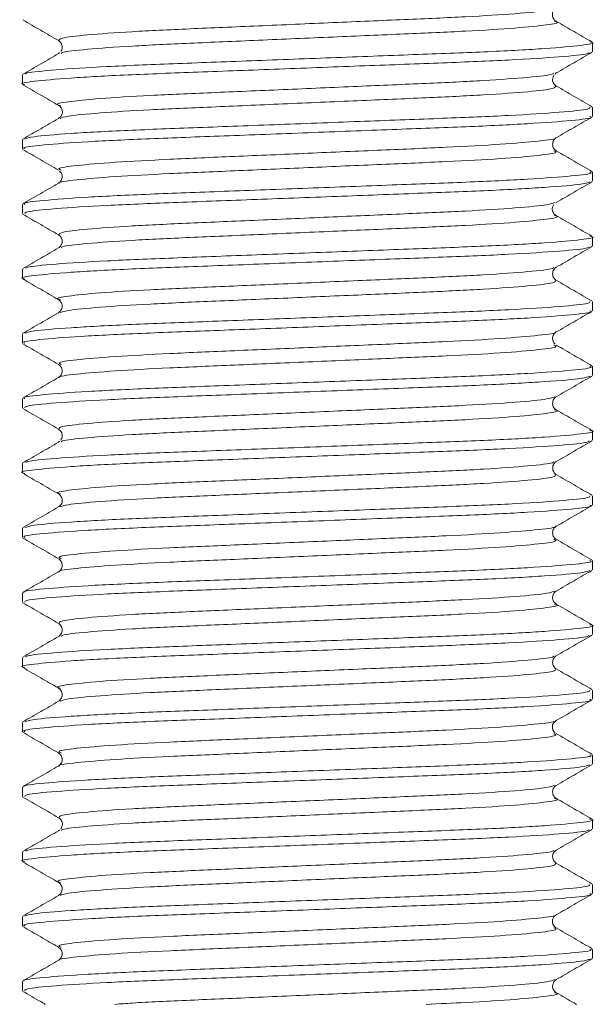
# Model space of a CAD drawing. Header units: millimetres. Extents: x 0 to 210, y 0 to 297.
# Tile 18 of 22: x 118 to 125, y 232 to 245. Entities that reach past the tile are written whole.
import ezdxf

# ---------------------------------------------------------------- set-up
doc = ezdxf.new("R2010")
doc.units = ezdxf.units.MM

msp = doc.modelspace()

# ---------------------------------------------------------------- linework, layer by layer
at = {"color": 179, "linetype": 'Continuous', "lineweight": 15}
for p, q in [((125.317, 244.253), (125.317, 244.373)), ((118.463, 244.242), (118.449, 244.229)), ((117.984, 243.956), (117.984, 243.836)), ((124.838, 243.967), (124.852, 243.98)), ((125.317, 243.42), (125.317, 243.539)), ((117.984, 243.123), (117.984, 243.003)), ((125.317, 242.586), (125.317, 242.706)), ((117.984, 242.289), (117.984, 242.17)), ((124.845, 242.307), (124.852, 242.313)), ((125.317, 241.753), (125.317, 241.873)), ((117.984, 241.456), (117.984, 241.336)), ((125.317, 240.92), (125.317, 241.039)), ((117.984, 240.623), (117.984, 240.503)), ((125.317, 240.086), (125.317, 240.206)), ((117.984, 239.789), (117.984, 239.67)), ((125.317, 239.253), (125.317, 239.373)), ((118.462, 239.241), (118.449, 239.229)), ((117.984, 238.956), (117.984, 238.836)), ((125.317, 238.42), (125.317, 238.539)), ((117.984, 238.123), (117.984, 238.003)), ((125.317, 237.586), (125.317, 237.706)), ((117.984, 237.289), (117.984, 237.17)), ((125.317, 236.753), (125.317, 236.873)), ((117.984, 236.456), (117.984, 236.336)), ((125.317, 235.92), (125.317, 236.039)), ((117.984, 235.623), (117.984, 235.503)), ((125.317, 235.086), (125.317, 235.206)), ((117.984, 234.789), (117.984, 234.67)), ((125.317, 234.253), (125.317, 234.373)), ((118.462, 234.241), (118.449, 234.229)), ((117.984, 233.956), (117.984, 233.836)), ((125.317, 233.42), (125.317, 233.539)), ((117.984, 233.123), (117.984, 233.003)), ((125.317, 232.586), (125.317, 232.706)), ((117.984, 232.289), (117.984, 232.17))]:
    msp.add_line(p, q, dxfattribs=at)
at = {"color": 179, "linetype": 'Continuous', "lineweight": 0}
for points, knots in [([(124.828, 244.813), (124.807, 244.804), (124.756, 244.782), (124.356, 244.743), (123.721, 244.703), (122.904, 244.668), (121.98, 244.628), (121.019, 244.586), (120.123, 244.548), (119.355, 244.512), (118.785, 244.47), (118.453, 244.43), (118.457, 244.407), (118.459, 244.397)], [0, 0, 0, 0, 0.0705353, 0.1660835, 0.2607249, 0.3518051, 0.4460324, 0.5417018, 0.6346286, 0.7264334, 0.8218194, 0.916769, 1, 1, 1, 1]), ([(124.829, 244.645), (124.841, 244.643), (124.905, 244.627), (124.754, 244.6), (124.366, 244.559), (123.718, 244.518), (122.905, 244.483), (121.98, 244.443), (121.019, 244.401), (120.123, 244.363), (119.353, 244.327), (118.791, 244.285), (118.489, 244.252), (118.483, 244.234), (118.481, 244.229)], [0, 0, 0, 0, 0.020312, 0.112677, 0.208291, 0.302998, 0.394141, 0.488434, 0.58417, 0.677161, 0.769029, 0.864481, 0.959497, 1, 1, 1, 1]), ([(118.027, 243.964), (118.029, 243.969), (118.035, 243.987), (118.383, 244.021), (119.026, 244.063), (119.905, 244.099), (120.929, 244.137), (122.027, 244.179), (123.084, 244.219), (124.013, 244.254), (124.753, 244.294), (125.197, 244.336), (125.369, 244.363), (125.298, 244.378), (125.286, 244.38)], [0, 0, 0, 0, 0.042973, 0.13796, 0.233384, 0.325228, 0.418194, 0.513901, 0.608166, 0.699286, 0.793965, 0.889551, 0.981892, 1, 1, 1, 1]), ([(125.273, 244.245), (125.272, 244.24), (125.268, 244.222), (124.926, 244.188), (124.288, 244.147), (123.411, 244.11), (122.389, 244.073), (121.292, 244.031), (120.233, 243.991), (119.301, 243.956), (118.558, 243.915), (118.109, 243.873), (117.933, 243.846), (118.003, 243.831), (118.016, 243.828)], [0, 0, 0, 0, 0.041364, 0.136308, 0.231758, 0.323667, 0.416553, 0.512247, 0.606569, 0.697678, 0.792307, 0.887911, 0.980334, 1, 1, 1, 1]), ([(124.82, 243.98), (124.818, 243.975), (124.814, 243.957), (124.517, 243.924), (123.958, 243.882), (123.191, 243.846), (122.297, 243.808), (121.337, 243.766), (120.41, 243.726), (119.595, 243.691), (118.944, 243.651), (118.55, 243.609), (118.397, 243.582), (118.46, 243.566), (118.473, 243.563)], [0, 0, 0, 0, 0.038875, 0.133848, 0.229327, 0.321262, 0.414175, 0.509899, 0.604249, 0.695383, 0.790039, 0.885673, 0.978123, 1, 1, 1, 1]), ([(124.839, 243.812), (124.842, 243.801), (124.849, 243.779), (124.523, 243.739), (123.957, 243.698), (123.192, 243.661), (122.297, 243.623), (121.336, 243.582), (120.411, 243.542), (119.592, 243.507), (118.953, 243.466), (118.547, 243.427), (118.494, 243.405), (118.471, 243.395)], [0, 0, 0, 0, 0.081715, 0.176619, 0.27203, 0.363898, 0.456745, 0.552399, 0.646682, 0.73775, 0.832339, 0.927904, 1, 1, 1, 1]), ([(118.014, 243.13), (118.041, 243.14), (118.101, 243.163), (118.568, 243.202), (119.299, 243.242), (120.234, 243.277), (121.292, 243.317), (122.389, 243.359), (123.411, 243.397), (124.287, 243.433), (124.929, 243.475), (125.285, 243.511), (125.284, 243.531), (125.283, 243.539)], [0, 0, 0, 0, 0.075748, 0.173187, 0.269631, 0.362488, 0.45862, 0.55615, 0.650819, 0.744491, 0.841773, 0.938538, 1, 1, 1, 1]), ([(125.284, 243.42), (125.293, 243.416), (125.332, 243.4), (125.079, 243.369), (124.534, 243.327), (123.722, 243.288), (122.742, 243.253), (121.66, 243.211), (120.576, 243.17), (119.594, 243.134), (118.779, 243.096), (118.228, 243.054), (117.971, 243.023), (118.008, 243.007), (118.017, 243.003)], [0, 0, 0, 0, 0.02937, 0.12323, 0.218996, 0.31247, 0.403951, 0.499169, 0.594424, 0.685954, 0.779355, 0.875116, 0.969043, 1, 1, 1, 1]), ([(124.841, 243.147), (124.843, 243.146), (124.864, 243.132), (124.645, 243.104), (124.175, 243.063), (123.463, 243.024), (122.606, 242.988), (121.658, 242.947), (120.71, 242.906), (119.851, 242.87), (119.138, 242.831), (118.651, 242.79), (118.42, 242.756), (118.465, 242.737), (118.481, 242.73)], [0, 0, 0, 0, 0.007902, 0.10177, 0.197546, 0.291029, 0.382516, 0.477744, 0.573009, 0.664545, 0.757953, 0.853725, 0.947661, 1, 1, 1, 1]), ([(124.819, 242.979), (124.836, 242.972), (124.881, 242.953), (124.655, 242.92), (124.173, 242.878), (123.463, 242.839), (122.606, 242.804), (121.659, 242.762), (120.71, 242.721), (119.852, 242.685), (119.136, 242.647), (118.661, 242.605), (118.439, 242.577), (118.459, 242.563), (118.461, 242.562)], [0, 0, 0, 0, 0.050745, 0.144612, 0.240386, 0.333868, 0.425353, 0.52058, 0.615843, 0.707378, 0.800785, 0.896555, 0.99049, 1, 1, 1, 1]), ([(118.017, 242.289), (118.008, 242.293), (117.971, 242.309), (118.228, 242.34), (118.779, 242.382), (119.594, 242.421), (120.576, 242.457), (121.66, 242.498), (122.742, 242.539), (123.722, 242.575), (124.534, 242.614), (125.079, 242.655), (125.332, 242.686), (125.293, 242.702), (125.284, 242.706)], [0, 0, 0, 0, 0.030957, 0.124884, 0.220645, 0.314046, 0.405576, 0.500831, 0.596049, 0.68753, 0.781004, 0.87677, 0.97063, 1, 1, 1, 1]), ([(125.285, 242.578), (125.26, 242.569), (125.203, 242.547), (124.743, 242.508), (124.016, 242.467), (123.084, 242.432), (122.028, 242.392), (120.93, 242.35), (119.905, 242.312), (119.027, 242.276), (118.38, 242.235), (118.018, 242.198), (118.017, 242.178), (118.016, 242.17)], [0, 0, 0, 0, 0.074071, 0.17149, 0.267988, 0.360856, 0.456927, 0.554471, 0.649223, 0.742826, 0.840079, 0.936891, 1, 1, 1, 1]), ([(124.828, 242.313), (124.807, 242.304), (124.757, 242.282), (124.356, 242.243), (123.721, 242.203), (122.905, 242.168), (121.981, 242.128), (121.02, 242.086), (120.123, 242.048), (119.355, 242.012), (118.786, 241.97), (118.453, 241.93), (118.457, 241.907), (118.459, 241.897)], [0, 0, 0, 0, 0.070442, 0.165988, 0.260631, 0.35171, 0.445934, 0.541602, 0.634531, 0.726332, 0.821716, 0.916666, 1, 1, 1, 1]), ([(124.829, 242.145), (124.841, 242.143), (124.905, 242.127), (124.755, 242.1), (124.366, 242.059), (123.719, 242.018), (122.906, 241.983), (121.98, 241.943), (121.02, 241.901), (120.124, 241.863), (119.354, 241.827), (118.791, 241.785), (118.489, 241.752), (118.483, 241.734), (118.481, 241.729)], [0, 0, 0, 0, 0.020293, 0.112657, 0.208272, 0.302983, 0.394128, 0.48842, 0.584158, 0.677154, 0.769022, 0.864474, 0.959493, 1, 1, 1, 1]), ([(118.027, 241.464), (118.029, 241.469), (118.036, 241.487), (118.383, 241.521), (119.026, 241.563), (119.906, 241.599), (120.93, 241.637), (122.028, 241.679), (123.085, 241.719), (124.014, 241.754), (124.754, 241.794), (125.197, 241.836), (125.369, 241.863), (125.298, 241.878), (125.286, 241.88)], [0, 0, 0, 0, 0.042977, 0.137967, 0.233392, 0.325234, 0.418204, 0.513913, 0.608178, 0.699299, 0.793982, 0.889569, 0.981907, 1, 1, 1, 1]), ([(125.273, 241.745), (125.272, 241.74), (125.268, 241.722), (124.926, 241.688), (124.288, 241.647), (123.412, 241.61), (122.39, 241.573), (121.293, 241.531), (120.234, 241.491), (119.302, 241.456), (118.558, 241.415), (118.109, 241.373), (117.933, 241.346), (118.003, 241.331), (118.016, 241.328)], [0, 0, 0, 0, 0.04136, 0.1363, 0.231749, 0.323659, 0.41654, 0.512231, 0.606553, 0.69766, 0.792284, 0.887887, 0.980312, 1, 1, 1, 1]), ([(124.82, 241.48), (124.819, 241.475), (124.814, 241.457), (124.517, 241.424), (123.959, 241.382), (123.192, 241.346), (122.298, 241.308), (121.337, 241.266), (120.411, 241.226), (119.595, 241.191), (118.944, 241.151), (118.55, 241.109), (118.397, 241.082), (118.46, 241.066), (118.473, 241.063)], [0, 0, 0, 0, 0.038875, 0.1338434, 0.2293218, 0.3212569, 0.4141644, 0.5098854, 0.6042355, 0.6953668, 0.7900191, 0.8856516, 0.9781024, 1, 1, 1, 1]), ([(124.839, 241.312), (124.842, 241.301), (124.849, 241.279), (124.523, 241.239), (123.957, 241.198), (123.192, 241.161), (122.298, 241.123), (121.337, 241.082), (120.411, 241.042), (119.593, 241.007), (118.953, 240.966), (118.547, 240.927), (118.494, 240.905), (118.471, 240.895)], [0, 0, 0, 0, 0.081611, 0.176515, 0.27193, 0.363803, 0.456648, 0.552305, 0.646592, 0.737662, 0.832251, 0.927819, 1, 1, 1, 1]), ([(118.014, 240.63), (118.041, 240.64), (118.102, 240.663), (118.568, 240.702), (119.299, 240.742), (120.234, 240.777), (121.292, 240.817), (122.39, 240.859), (123.412, 240.897), (124.287, 240.933), (124.93, 240.975), (125.285, 241.011), (125.284, 241.031), (125.283, 241.039)], [0, 0, 0, 0, 0.075834, 0.173272, 0.269711, 0.362566, 0.458698, 0.556226, 0.650889, 0.744562, 0.841843, 0.938604, 1, 1, 1, 1]), ([(125.284, 240.92), (125.293, 240.916), (125.332, 240.9), (125.079, 240.869), (124.534, 240.827), (123.722, 240.788), (122.743, 240.753), (121.66, 240.711), (120.577, 240.67), (119.595, 240.634), (118.779, 240.596), (118.228, 240.554), (117.971, 240.523), (118.008, 240.507), (118.017, 240.503)], [0, 0, 0, 0, 0.029308, 0.123165, 0.218931, 0.312409, 0.403887, 0.499104, 0.594361, 0.685893, 0.77929, 0.875051, 0.968981, 1, 1, 1, 1]), ([(124.841, 240.647), (124.843, 240.646), (124.864, 240.632), (124.645, 240.605), (124.176, 240.563), (123.463, 240.524), (122.607, 240.488), (121.659, 240.447), (120.711, 240.406), (119.851, 240.37), (119.139, 240.331), (118.652, 240.29), (118.42, 240.256), (118.465, 240.237), (118.481, 240.23)], [0, 0, 0, 0, 0.007856, 0.101721, 0.197495, 0.29098, 0.382464, 0.477689, 0.572954, 0.664492, 0.757896, 0.853666, 0.947604, 1, 1, 1, 1]), ([(124.819, 240.479), (124.836, 240.472), (124.882, 240.453), (124.655, 240.42), (124.173, 240.378), (123.464, 240.339), (122.606, 240.304), (121.659, 240.262), (120.711, 240.221), (119.852, 240.185), (119.136, 240.147), (118.661, 240.105), (118.439, 240.077), (118.459, 240.063), (118.461, 240.062)], [0, 0, 0, 0, 0.050679, 0.144544, 0.240319, 0.333804, 0.425288, 0.520514, 0.615779, 0.707317, 0.800721, 0.896492, 0.990429, 1, 1, 1, 1]), ([(118.017, 239.789), (118.008, 239.793), (117.971, 239.809), (118.228, 239.841), (118.779, 239.882), (119.595, 239.921), (120.577, 239.957), (121.66, 239.998), (122.743, 240.039), (123.722, 240.075), (124.534, 240.114), (125.079, 240.155), (125.332, 240.186), (125.293, 240.202), (125.284, 240.206)], [0, 0, 0, 0, 0.031019, 0.124949, 0.22071, 0.314107, 0.405639, 0.500896, 0.596113, 0.687591, 0.781069, 0.876835, 0.970692, 1, 1, 1, 1]), ([(125.285, 240.078), (125.26, 240.069), (125.203, 240.047), (124.743, 240.008), (124.017, 239.967), (123.085, 239.932), (122.028, 239.892), (120.93, 239.85), (119.906, 239.812), (119.028, 239.776), (118.38, 239.735), (118.018, 239.698), (118.017, 239.678), (118.016, 239.67)], [0, 0, 0, 0, 0.074024, 0.17144, 0.267938, 0.360805, 0.456872, 0.554414, 0.649167, 0.742766, 0.840016, 0.936827, 1, 1, 1, 1]), ([(124.828, 239.813), (124.807, 239.804), (124.757, 239.782), (124.357, 239.743), (123.722, 239.703), (122.906, 239.668), (121.981, 239.628), (121.02, 239.586), (120.124, 239.548), (119.356, 239.512), (118.786, 239.47), (118.454, 239.43), (118.457, 239.407), (118.459, 239.397)], [0, 0, 0, 0, 0.0703959, 0.1659423, 0.2605876, 0.3516687, 0.445891, 0.5415613, 0.6344944, 0.7262937, 0.8216774, 0.9166303, 1, 1, 1, 1]), ([(124.829, 239.645), (124.841, 239.643), (124.905, 239.628), (124.755, 239.6), (124.366, 239.559), (123.719, 239.518), (122.906, 239.483), (121.981, 239.443), (121.02, 239.401), (120.124, 239.363), (119.354, 239.327), (118.792, 239.286), (118.489, 239.252), (118.483, 239.234), (118.481, 239.229)], [0, 0, 0, 0, 0.020209, 0.112566, 0.208177, 0.302887, 0.39403, 0.488316, 0.584051, 0.677048, 0.768909, 0.864358, 0.959375, 1, 1, 1, 1]), ([(118.027, 238.964), (118.029, 238.969), (118.036, 238.987), (118.383, 239.021), (119.027, 239.063), (119.906, 239.099), (120.93, 239.137), (122.028, 239.179), (123.086, 239.219), (124.014, 239.254), (124.754, 239.294), (125.197, 239.336), (125.369, 239.363), (125.298, 239.378), (125.286, 239.38)], [0, 0, 0, 0, 0.043091, 0.13808, 0.2335, 0.325337, 0.418308, 0.514015, 0.608274, 0.699393, 0.794075, 0.889658, 0.98199, 1, 1, 1, 1]), ([(125.273, 239.245), (125.272, 239.24), (125.268, 239.222), (124.927, 239.188), (124.289, 239.147), (123.413, 239.11), (122.391, 239.073), (121.293, 239.031), (120.234, 238.991), (119.302, 238.956), (118.558, 238.915), (118.109, 238.873), (117.933, 238.846), (118.003, 238.831), (118.016, 238.828)], [0, 0, 0, 0, 0.041233, 0.136172, 0.231623, 0.323537, 0.416416, 0.512107, 0.606433, 0.69754, 0.792163, 0.887768, 0.980197, 1, 1, 1, 1]), ([(124.82, 238.98), (124.819, 238.975), (124.815, 238.957), (124.517, 238.924), (123.959, 238.882), (123.192, 238.846), (122.298, 238.808), (121.338, 238.766), (120.411, 238.726), (119.596, 238.691), (118.945, 238.651), (118.55, 238.609), (118.397, 238.582), (118.46, 238.566), (118.473, 238.563)], [0, 0, 0, 0, 0.03885, 0.133807, 0.229277, 0.321206, 0.414101, 0.509812, 0.604155, 0.695277, 0.789918, 0.885542, 0.977987, 1, 1, 1, 1]), ([(124.839, 238.812), (124.842, 238.801), (124.849, 238.779), (124.523, 238.739), (123.958, 238.698), (123.193, 238.661), (122.298, 238.623), (121.338, 238.582), (120.412, 238.542), (119.593, 238.507), (118.954, 238.466), (118.547, 238.427), (118.494, 238.405), (118.471, 238.395)], [0, 0, 0, 0, 0.081589, 0.176492, 0.271908, 0.363784, 0.456626, 0.552283, 0.646572, 0.737642, 0.832229, 0.927798, 1, 1, 1, 1]), ([(118.014, 238.13), (118.041, 238.14), (118.102, 238.163), (118.569, 238.202), (119.3, 238.242), (120.235, 238.277), (121.293, 238.317), (122.391, 238.359), (123.413, 238.397), (124.288, 238.433), (124.93, 238.475), (125.285, 238.511), (125.284, 238.531), (125.283, 238.539)], [0, 0, 0, 0, 0.075856, 0.173299, 0.269741, 0.3626, 0.458739, 0.55627, 0.650935, 0.744615, 0.841902, 0.938666, 1, 1, 1, 1]), ([(125.284, 238.42), (125.293, 238.416), (125.332, 238.4), (125.08, 238.369), (124.535, 238.327), (123.723, 238.288), (122.744, 238.253), (121.661, 238.211), (120.578, 238.17), (119.596, 238.134), (118.78, 238.096), (118.229, 238.054), (117.971, 238.023), (118.008, 238.007), (118.017, 238.003)], [0, 0, 0, 0, 0.029246, 0.123101, 0.218866, 0.312347, 0.403824, 0.499039, 0.594297, 0.685831, 0.779225, 0.874986, 0.968919, 1, 1, 1, 1]), ([(124.841, 238.147), (124.843, 238.146), (124.864, 238.132), (124.645, 238.105), (124.176, 238.063), (123.464, 238.024), (122.607, 237.988), (121.66, 237.947), (120.712, 237.906), (119.852, 237.87), (119.139, 237.831), (118.652, 237.79), (118.42, 237.756), (118.465, 237.737), (118.481, 237.73)], [0, 0, 0, 0, 0.007761, 0.101625, 0.197401, 0.29089, 0.382374, 0.4776, 0.572868, 0.664409, 0.757812, 0.853583, 0.947525, 1, 1, 1, 1]), ([(124.819, 237.979), (124.836, 237.972), (124.882, 237.953), (124.655, 237.92), (124.174, 237.878), (123.464, 237.839), (122.607, 237.804), (121.66, 237.762), (120.712, 237.721), (119.853, 237.685), (119.137, 237.647), (118.662, 237.605), (118.439, 237.577), (118.459, 237.563), (118.461, 237.562)], [0, 0, 0, 0, 0.0506745, 0.1445274, 0.2402925, 0.3337706, 0.4252436, 0.520458, 0.6157148, 0.7072449, 0.8006368, 0.8963971, 0.9903279, 1, 1, 1, 1]), ([(118.008, 237.296), (118.005, 237.298), (117.98, 237.312), (118.234, 237.341), (118.778, 237.382), (119.596, 237.421), (120.578, 237.457), (121.661, 237.498), (122.744, 237.539), (123.723, 237.575), (124.535, 237.614), (125.08, 237.656), (125.332, 237.686), (125.293, 237.702), (125.284, 237.706)], [0, 0, 0, 0, 0.012725, 0.108437, 0.206012, 0.301176, 0.394444, 0.491506, 0.588526, 0.681736, 0.776987, 0.874567, 0.9702, 1, 1, 1, 1]), ([(125.285, 237.578), (125.26, 237.569), (125.203, 237.547), (124.744, 237.508), (124.018, 237.467), (123.085, 237.432), (122.029, 237.392), (120.931, 237.35), (119.907, 237.312), (119.028, 237.276), (118.38, 237.235), (118.018, 237.198), (118.017, 237.178), (118.016, 237.17)], [0, 0, 0, 0, 0.073943, 0.17136, 0.267861, 0.36073, 0.456796, 0.55434, 0.649099, 0.742696, 0.839947, 0.936762, 1, 1, 1, 1]), ([(124.828, 237.313), (124.807, 237.304), (124.757, 237.282), (124.357, 237.243), (123.722, 237.203), (122.906, 237.168), (121.982, 237.128), (121.021, 237.086), (120.124, 237.048), (119.356, 237.012), (118.786, 236.97), (118.454, 236.93), (118.457, 236.907), (118.459, 236.897)], [0, 0, 0, 0, 0.070318, 0.165861, 0.260507, 0.351587, 0.445805, 0.541474, 0.634409, 0.726204, 0.821584, 0.916537, 1, 1, 1, 1]), ([(124.829, 237.145), (124.841, 237.143), (124.905, 237.128), (124.755, 237.1), (124.367, 237.059), (123.72, 237.018), (122.907, 236.983), (121.982, 236.943), (121.021, 236.901), (120.125, 236.863), (119.355, 236.827), (118.792, 236.786), (118.489, 236.752), (118.483, 236.734), (118.481, 236.729)], [0, 0, 0, 0, 0.020132, 0.112487, 0.208098, 0.302811, 0.393956, 0.488241, 0.583978, 0.676979, 0.768839, 0.864287, 0.959308, 1, 1, 1, 1]), ([(118.027, 236.464), (118.029, 236.469), (118.036, 236.487), (118.384, 236.521), (119.027, 236.563), (119.907, 236.599), (120.931, 236.637), (122.029, 236.679), (123.086, 236.719), (124.015, 236.754), (124.754, 236.794), (125.197, 236.836), (125.369, 236.863), (125.298, 236.878), (125.286, 236.88)], [0, 0, 0, 0, 0.043159, 0.138152, 0.233572, 0.325408, 0.418383, 0.514092, 0.60835, 0.699471, 0.794157, 0.88974, 0.98207, 1, 1, 1, 1]), ([(125.273, 236.745), (125.272, 236.74), (125.268, 236.722), (124.927, 236.688), (124.289, 236.647), (123.413, 236.61), (122.391, 236.573), (121.294, 236.531), (120.235, 236.491), (119.303, 236.456), (118.559, 236.415), (118.109, 236.373), (117.933, 236.346), (118.003, 236.331), (118.016, 236.328)], [0, 0, 0, 0, 0.041235, 0.136171, 0.231622, 0.323537, 0.416412, 0.512102, 0.606428, 0.697535, 0.792154, 0.887759, 0.98019, 1, 1, 1, 1]), ([(124.82, 236.48), (124.819, 236.475), (124.815, 236.457), (124.517, 236.424), (123.96, 236.382), (123.193, 236.346), (122.299, 236.308), (121.339, 236.267), (120.412, 236.226), (119.596, 236.191), (118.945, 236.151), (118.551, 236.109), (118.397, 236.082), (118.46, 236.066), (118.473, 236.063)], [0, 0, 0, 0, 0.038748, 0.133713, 0.229193, 0.321134, 0.414035, 0.509755, 0.60411, 0.695241, 0.789889, 0.885523, 0.97798, 1, 1, 1, 1]), ([(124.839, 236.312), (124.842, 236.301), (124.849, 236.279), (124.523, 236.239), (123.958, 236.198), (123.193, 236.161), (122.299, 236.124), (121.338, 236.082), (120.412, 236.042), (119.594, 236.007), (118.954, 235.966), (118.547, 235.927), (118.494, 235.905), (118.471, 235.895)], [0, 0, 0, 0, 0.081524, 0.176423, 0.271837, 0.363714, 0.45655, 0.552203, 0.646492, 0.73756, 0.832142, 0.927709, 1, 1, 1, 1]), ([(118.014, 235.63), (118.041, 235.64), (118.102, 235.663), (118.569, 235.702), (119.3, 235.742), (120.236, 235.777), (121.294, 235.817), (122.391, 235.859), (123.413, 235.897), (124.288, 235.933), (124.931, 235.975), (125.285, 236.011), (125.284, 236.031), (125.283, 236.039)], [0, 0, 0, 0, 0.075945, 0.173386, 0.269824, 0.36268, 0.458819, 0.556347, 0.651006, 0.744687, 0.841972, 0.938732, 1, 1, 1, 1]), ([(125.284, 235.92), (125.293, 235.916), (125.332, 235.9), (125.08, 235.869), (124.535, 235.827), (123.723, 235.788), (122.744, 235.753), (121.662, 235.711), (120.578, 235.67), (119.596, 235.635), (118.78, 235.596), (118.229, 235.554), (117.971, 235.523), (118.008, 235.507), (118.017, 235.503)], [0, 0, 0, 0, 0.029183, 0.123036, 0.218802, 0.312285, 0.40376, 0.498974, 0.594233, 0.685769, 0.77916, 0.874921, 0.968857, 1, 1, 1, 1]), ([(124.842, 235.647), (124.843, 235.646), (124.864, 235.632), (124.646, 235.605), (124.177, 235.563), (123.464, 235.524), (122.608, 235.488), (121.66, 235.447), (120.712, 235.406), (119.852, 235.37), (119.14, 235.331), (118.652, 235.29), (118.421, 235.256), (118.465, 235.237), (118.481, 235.23)], [0, 0, 0, 0, 0.0077305, 0.1015898, 0.1973643, 0.2908545, 0.3823344, 0.4775566, 0.5728241, 0.664365, 0.7577631, 0.8535325, 0.947475, 1, 1, 1, 1]), ([(124.819, 235.479), (124.836, 235.472), (124.882, 235.453), (124.656, 235.42), (124.174, 235.378), (123.465, 235.339), (122.608, 235.304), (121.661, 235.262), (120.712, 235.221), (119.853, 235.185), (119.137, 235.147), (118.662, 235.105), (118.439, 235.077), (118.459, 235.063), (118.461, 235.062)], [0, 0, 0, 0, 0.050559, 0.144418, 0.240193, 0.333683, 0.425163, 0.520386, 0.615653, 0.707194, 0.800593, 0.896362, 0.990305, 1, 1, 1, 1]), ([(118.008, 234.796), (118.005, 234.798), (117.98, 234.812), (118.235, 234.841), (118.779, 234.882), (119.597, 234.921), (120.578, 234.957), (121.662, 234.998), (122.744, 235.039), (123.723, 235.075), (124.535, 235.114), (125.08, 235.156), (125.332, 235.186), (125.293, 235.202), (125.284, 235.206)], [0, 0, 0, 0, 0.012743, 0.108463, 0.206042, 0.301207, 0.394481, 0.49155, 0.588572, 0.681784, 0.777043, 0.874628, 0.970262, 1, 1, 1, 1]), ([(125.285, 235.078), (125.26, 235.069), (125.203, 235.047), (124.744, 235.008), (124.018, 234.967), (123.086, 234.932), (122.03, 234.892), (120.932, 234.85), (119.907, 234.812), (119.029, 234.776), (118.381, 234.735), (118.018, 234.698), (118.017, 234.678), (118.016, 234.67)], [0, 0, 0, 0, 0.073885, 0.1713, 0.267803, 0.360672, 0.456735, 0.554278, 0.649039, 0.742633, 0.839882, 0.936697, 1, 1, 1, 1]), ([(124.828, 234.813), (124.807, 234.804), (124.757, 234.782), (124.357, 234.743), (123.723, 234.703), (122.907, 234.668), (121.983, 234.628), (121.022, 234.586), (120.125, 234.548), (119.357, 234.512), (118.786, 234.47), (118.454, 234.43), (118.457, 234.408), (118.459, 234.397)], [0, 0, 0, 0, 0.070259, 0.165803, 0.260452, 0.351534, 0.445752, 0.541422, 0.634362, 0.726156, 0.821537, 0.916493, 1, 1, 1, 1]), ([(124.829, 234.645), (124.841, 234.643), (124.905, 234.628), (124.755, 234.6), (124.367, 234.559), (123.72, 234.518), (122.908, 234.483), (121.982, 234.443), (121.022, 234.401), (120.125, 234.363), (119.355, 234.327), (118.792, 234.286), (118.489, 234.252), (118.483, 234.234), (118.481, 234.229)], [0, 0, 0, 0, 0.020116, 0.11247, 0.208083, 0.302799, 0.393946, 0.488231, 0.58397, 0.676976, 0.768836, 0.864285, 0.959309, 1, 1, 1, 1]), ([(118.027, 233.964), (118.029, 233.969), (118.036, 233.987), (118.384, 234.021), (119.028, 234.063), (119.908, 234.099), (120.932, 234.137), (122.03, 234.179), (123.087, 234.219), (124.015, 234.254), (124.755, 234.294), (125.197, 234.336), (125.369, 234.363), (125.298, 234.378), (125.286, 234.38)], [0, 0, 0, 0, 0.043159, 0.138155, 0.233576, 0.325411, 0.418391, 0.514101, 0.608359, 0.699482, 0.794171, 0.889755, 0.982084, 1, 1, 1, 1]), ([(125.273, 234.245), (125.272, 234.24), (125.268, 234.222), (124.927, 234.188), (124.29, 234.147), (123.414, 234.111), (122.392, 234.073), (121.295, 234.031), (120.236, 233.991), (119.304, 233.956), (118.559, 233.915), (118.109, 233.873), (117.933, 233.846), (118.003, 233.831), (118.016, 233.828)], [0, 0, 0, 0, 0.041204, 0.136129, 0.231571, 0.323479, 0.416341, 0.512021, 0.60634, 0.697436, 0.792044, 0.887639, 0.980064, 1, 1, 1, 1]), ([(124.82, 233.98), (124.819, 233.975), (124.815, 233.957), (124.518, 233.924), (123.96, 233.882), (123.194, 233.846), (122.3, 233.808), (121.339, 233.767), (120.412, 233.726), (119.597, 233.691), (118.945, 233.651), (118.551, 233.609), (118.397, 233.582), (118.461, 233.566), (118.473, 233.563)], [0, 0, 0, 0, 0.0387141, 0.1336671, 0.2291388, 0.3210726, 0.4139605, 0.5096699, 0.6040171, 0.6951378, 0.7897739, 0.8853986, 0.97785, 1, 1, 1, 1]), ([(124.839, 233.812), (124.842, 233.801), (124.849, 233.779), (124.524, 233.739), (123.959, 233.698), (123.194, 233.661), (122.299, 233.624), (121.339, 233.582), (120.413, 233.542), (119.594, 233.507), (118.955, 233.466), (118.548, 233.427), (118.494, 233.405), (118.471, 233.395)], [0, 0, 0, 0, 0.081425, 0.176325, 0.271742, 0.363624, 0.456459, 0.552114, 0.646407, 0.737476, 0.832059, 0.927629, 1, 1, 1, 1]), ([(118.014, 233.13), (118.041, 233.14), (118.102, 233.163), (118.57, 233.202), (119.301, 233.242), (120.236, 233.277), (121.295, 233.317), (122.392, 233.359), (123.414, 233.397), (124.289, 233.433), (124.931, 233.475), (125.286, 233.511), (125.284, 233.531), (125.283, 233.539)], [0, 0, 0, 0, 0.076027, 0.173467, 0.269901, 0.362755, 0.458895, 0.556421, 0.651075, 0.744757, 0.842041, 0.938798, 1, 1, 1, 1]), ([(125.284, 233.42), (125.293, 233.416), (125.332, 233.4), (125.08, 233.369), (124.536, 233.327), (123.724, 233.288), (122.745, 233.253), (121.663, 233.211), (120.579, 233.17), (119.597, 233.135), (118.781, 233.096), (118.229, 233.054), (117.971, 233.023), (118.008, 233.007), (118.017, 233.003)], [0, 0, 0, 0, 0.029121, 0.122971, 0.218737, 0.312223, 0.403696, 0.498909, 0.594169, 0.685707, 0.779096, 0.874856, 0.968794, 1, 1, 1, 1]), ([(124.842, 233.147), (124.843, 233.146), (124.864, 233.132), (124.646, 233.105), (124.177, 233.063), (123.465, 233.024), (122.608, 232.988), (121.661, 232.947), (120.713, 232.906), (119.853, 232.87), (119.14, 232.831), (118.652, 232.79), (118.421, 232.756), (118.465, 232.737), (118.481, 232.73)], [0, 0, 0, 0, 0.00762, 0.101478, 0.197255, 0.29075, 0.38223, 0.477453, 0.572724, 0.664269, 0.757666, 0.853438, 0.947385, 1, 1, 1, 1]), ([(124.819, 232.979), (124.836, 232.972), (124.882, 232.954), (124.656, 232.92), (124.174, 232.878), (123.465, 232.839), (122.608, 232.804), (121.661, 232.762), (120.713, 232.721), (119.854, 232.685), (119.137, 232.647), (118.662, 232.605), (118.439, 232.577), (118.459, 232.563), (118.461, 232.562)], [0, 0, 0, 0, 0.050493, 0.14435, 0.240125, 0.333619, 0.425097, 0.520319, 0.615588, 0.707131, 0.800527, 0.896297, 0.990242, 1, 1, 1, 1]), ([(118.008, 232.296), (118.005, 232.298), (117.98, 232.312), (118.235, 232.341), (118.779, 232.382), (119.597, 232.421), (120.579, 232.457), (121.663, 232.498), (122.745, 232.539), (123.724, 232.575), (124.536, 232.614), (125.08, 232.656), (125.332, 232.686), (125.293, 232.702), (125.284, 232.706)], [0, 0, 0, 0, 0.012808, 0.10853, 0.206109, 0.301271, 0.394547, 0.491617, 0.588637, 0.681847, 0.777109, 0.874694, 0.970326, 1, 1, 1, 1]), ([(125.285, 232.578), (125.26, 232.569), (125.203, 232.547), (124.744, 232.508), (124.019, 232.467), (123.087, 232.432), (122.031, 232.392), (120.933, 232.35), (119.908, 232.312), (119.029, 232.276), (118.381, 232.235), (118.018, 232.198), (118.017, 232.178), (118.016, 232.17)], [0, 0, 0, 0, 0.073805, 0.171221, 0.267727, 0.360598, 0.45666, 0.554206, 0.648971, 0.742564, 0.839813, 0.936632, 1, 1, 1, 1]), ([(124.828, 232.313), (124.807, 232.304), (124.757, 232.282), (124.358, 232.243), (123.723, 232.203), (122.907, 232.168), (121.984, 232.128), (121.02, 232.086), (120.134, 232.048), (119.494, 232.02), (119.246, 232.001), (119.175, 231.995)], [0, 0, 0, 0, 0.091941, 0.2171067, 0.3411033, 0.4604243, 0.5838495, 0.7091825, 0.8309406, 0.9511905, 1, 1, 1, 1]), ([(124.829, 232.145), (124.841, 232.143), (124.905, 232.128), (124.756, 232.1), (124.364, 232.059), (123.806, 232.023), (123.352, 232.003), (123.178, 231.995)], [0, 0, 0, 0, 0.0554027, 0.3109026, 0.5754274, 0.8374812, 1, 1, 1, 1])]:
    msp.add_open_spline(points, degree=3, knots=knots, dxfattribs=at)
at = {"color": 179, "linetype": 'Continuous', "lineweight": 15}
for points, knots in [([(124.852, 244.645), (124.844, 244.649), (124.833, 244.654), (124.809, 244.691), (124.801, 244.719), (124.803, 244.749), (124.814, 244.777), (124.831, 244.799), (124.845, 244.809), (124.852, 244.813)], [0, 0, 0, 0, 0.4741843, 0.6281539, 0.7425772, 0.8283286, 0.8953929, 0.9512729, 1, 1, 1, 1]), ([(117.99, 244.662), (118.066, 244.618), (118.219, 244.53), (118.372, 244.441), (118.449, 244.397)], [0, 0, 0, 0, 0.500051, 1, 1, 1, 1]), ([(125.311, 244.38), (125.234, 244.424), (125.081, 244.512), (124.928, 244.601), (124.852, 244.645)], [0, 0, 0, 0, 0.500051, 1, 1, 1, 1]), ([(118.449, 244.397), (118.461, 244.387), (118.488, 244.366), (118.501, 244.304), (118.486, 244.265), (118.478, 244.257), (118.477, 244.256)], [0, 0, 0, 0, 0.266539, 0.580003, 0.970812, 1, 1, 1, 1]), ([(118.449, 244.229), (118.372, 244.184), (118.219, 244.096), (118.066, 244.007), (117.99, 243.963)], [0, 0, 0, 0, 0.4999494, 1, 1, 1, 1]), ([(124.852, 243.98), (124.928, 244.024), (125.081, 244.113), (125.234, 244.201), (125.311, 244.246)], [0, 0, 0, 0, 0.4999494, 1, 1, 1, 1]), ([(124.852, 243.812), (124.839, 243.822), (124.812, 243.844), (124.799, 243.906), (124.814, 243.944), (124.822, 243.952), (124.823, 243.952)], [0, 0, 0, 0, 0.258349, 0.572531, 0.981262, 1, 1, 1, 1]), ([(117.99, 243.829), (118.066, 243.785), (118.219, 243.696), (118.372, 243.608), (118.449, 243.563)], [0, 0, 0, 0, 0.500051, 1, 1, 1, 1]), ([(125.311, 243.546), (125.234, 243.591), (125.081, 243.679), (124.928, 243.768), (124.852, 243.812)], [0, 0, 0, 0, 0.50005, 1, 1, 1, 1]), ([(118.449, 243.563), (118.457, 243.56), (118.467, 243.555), (118.492, 243.518), (118.5, 243.49), (118.498, 243.46), (118.487, 243.432), (118.47, 243.409), (118.455, 243.4), (118.449, 243.395)], [0, 0, 0, 0, 0.483275, 0.637768, 0.750773, 0.833975, 0.898413, 0.952412, 1, 1, 1, 1]), ([(124.852, 243.147), (124.928, 243.191), (125.081, 243.28), (125.234, 243.368), (125.311, 243.412)], [0, 0, 0, 0, 0.49995, 1, 1, 1, 1]), ([(118.449, 243.395), (118.372, 243.351), (118.219, 243.262), (118.066, 243.174), (117.99, 243.13)], [0, 0, 0, 0, 0.49995, 1, 1, 1, 1]), ([(124.852, 242.979), (124.84, 242.987), (124.817, 243.005), (124.8, 243.063), (124.817, 243.121), (124.84, 243.138), (124.852, 243.147)], [0, 0, 0, 0, 0.2485557, 0.4999978, 0.7514421, 1, 1, 1, 1]), ([(117.99, 242.996), (118.066, 242.951), (118.219, 242.863), (118.372, 242.774), (118.449, 242.73)], [0, 0, 0, 0, 0.50005, 1, 1, 1, 1]), ([(125.311, 242.713), (125.234, 242.757), (125.081, 242.846), (124.928, 242.934), (124.852, 242.979)], [0, 0, 0, 0, 0.50005, 1, 1, 1, 1]), ([(118.463, 242.717), (118.468, 242.712), (118.482, 242.702), (118.501, 242.655), (118.488, 242.593), (118.461, 242.572), (118.449, 242.562)], [0, 0, 0, 0, 0.215468, 0.532017, 0.785091, 1, 1, 1, 1]), ([(118.449, 242.562), (118.372, 242.518), (118.219, 242.429), (118.066, 242.341), (117.99, 242.296)], [0, 0, 0, 0, 0.4999496, 1, 1, 1, 1]), ([(124.852, 242.313), (124.928, 242.358), (125.081, 242.446), (125.234, 242.535), (125.311, 242.579)], [0, 0, 0, 0, 0.499949, 1, 1, 1, 1]), ([(124.852, 242.145), (124.845, 242.15), (124.831, 242.159), (124.816, 242.177), (124.808, 242.194), (124.801, 242.214), (124.8, 242.241), (124.809, 242.269), (124.817, 242.281), (124.822, 242.288)], [0, 0, 0, 0, 0.092128, 0.195015, 0.252837, 0.317213, 0.475676, 0.69507, 1, 1, 1, 1]), ([(117.99, 242.162), (118.066, 242.118), (118.219, 242.03), (118.372, 241.941), (118.449, 241.897)], [0, 0, 0, 0, 0.50005, 1, 1, 1, 1]), ([(125.311, 241.88), (125.234, 241.924), (125.081, 242.012), (124.928, 242.101), (124.852, 242.145)], [0, 0, 0, 0, 0.5000505, 1, 1, 1, 1]), ([(118.448, 241.897), (118.46, 241.888), (118.483, 241.871), (118.501, 241.813), (118.483, 241.755), (118.46, 241.737), (118.448, 241.728)], [0, 0, 0, 0, 0.24838, 0.499988, 0.751607, 1, 1, 1, 1]), ([(118.449, 241.729), (118.372, 241.684), (118.219, 241.596), (118.066, 241.507), (117.99, 241.463)], [0, 0, 0, 0, 0.499949, 1, 1, 1, 1]), ([(124.852, 241.48), (124.928, 241.524), (125.081, 241.613), (125.234, 241.701), (125.311, 241.746)], [0, 0, 0, 0, 0.49995, 1, 1, 1, 1]), ([(124.852, 241.312), (124.841, 241.32), (124.817, 241.338), (124.8, 241.396), (124.817, 241.454), (124.841, 241.472), (124.852, 241.48)], [0, 0, 0, 0, 0.248318, 0.499993, 0.751675, 1, 1, 1, 1]), ([(117.99, 241.329), (118.066, 241.285), (118.219, 241.196), (118.372, 241.108), (118.449, 241.063)], [0, 0, 0, 0, 0.50005, 1, 1, 1, 1]), ([(125.311, 241.046), (125.234, 241.091), (125.081, 241.179), (124.928, 241.268), (124.852, 241.312)], [0, 0, 0, 0, 0.500051, 1, 1, 1, 1]), ([(118.449, 241.064), (118.46, 241.055), (118.483, 241.037), (118.501, 240.979), (118.483, 240.921), (118.46, 240.904), (118.448, 240.895)], [0, 0, 0, 0, 0.248494, 0.500016, 0.751521, 1, 1, 1, 1]), ([(118.449, 240.895), (118.372, 240.851), (118.219, 240.762), (118.066, 240.674), (117.99, 240.63)], [0, 0, 0, 0, 0.499949, 1, 1, 1, 1]), ([(124.852, 240.647), (124.928, 240.691), (125.081, 240.78), (125.234, 240.868), (125.311, 240.912)], [0, 0, 0, 0, 0.499949, 1, 1, 1, 1]), ([(124.838, 240.491), (124.833, 240.495), (124.822, 240.502), (124.802, 240.542), (124.805, 240.586), (124.818, 240.62), (124.839, 240.636), (124.852, 240.647)], [0, 0, 0, 0, 0.269, 0.599739, 0.723634, 0.828489, 1, 1, 1, 1]), ([(117.99, 240.496), (118.066, 240.451), (118.219, 240.363), (118.372, 240.274), (118.449, 240.23)], [0, 0, 0, 0, 0.500051, 1, 1, 1, 1]), ([(125.311, 240.213), (125.234, 240.257), (125.081, 240.346), (124.928, 240.434), (124.852, 240.479)], [0, 0, 0, 0, 0.500051, 1, 1, 1, 1]), ([(118.449, 240.23), (118.46, 240.222), (118.481, 240.206), (118.501, 240.151), (118.485, 240.09), (118.461, 240.071), (118.449, 240.062)], [0, 0, 0, 0, 0.284541, 0.547248, 0.782865, 1, 1, 1, 1]), ([(118.449, 240.062), (118.372, 240.018), (118.219, 239.929), (118.066, 239.841), (117.99, 239.796)], [0, 0, 0, 0, 0.49995, 1, 1, 1, 1]), ([(124.852, 239.813), (124.928, 239.858), (125.081, 239.946), (125.234, 240.035), (125.311, 240.079)], [0, 0, 0, 0, 0.499949, 1, 1, 1, 1]), ([(124.852, 239.645), (124.84, 239.654), (124.817, 239.671), (124.8, 239.729), (124.817, 239.787), (124.84, 239.805), (124.852, 239.813)], [0, 0, 0, 0, 0.248561, 0.500004, 0.751443, 1, 1, 1, 1]), ([(117.99, 239.662), (118.066, 239.618), (118.219, 239.53), (118.372, 239.441), (118.449, 239.397)], [0, 0, 0, 0, 0.500051, 1, 1, 1, 1]), ([(125.311, 239.38), (125.234, 239.424), (125.081, 239.512), (124.928, 239.601), (124.852, 239.645)], [0, 0, 0, 0, 0.50005, 1, 1, 1, 1]), ([(118.449, 239.397), (118.462, 239.386), (118.483, 239.369), (118.495, 239.335), (118.499, 239.291), (118.487, 239.271), (118.478, 239.256)], [0, 0, 0, 0, 0.2283119, 0.3698922, 0.5391073, 1, 1, 1, 1]), ([(118.449, 239.229), (118.372, 239.184), (118.219, 239.096), (118.066, 239.007), (117.99, 238.963)], [0, 0, 0, 0, 0.49995, 1, 1, 1, 1]), ([(124.852, 238.98), (124.928, 239.024), (125.081, 239.113), (125.234, 239.201), (125.311, 239.246)], [0, 0, 0, 0, 0.499954, 1, 1, 1, 1]), ([(124.852, 238.812), (124.84, 238.821), (124.817, 238.839), (124.8, 238.898), (124.818, 238.955), (124.841, 238.972), (124.852, 238.98)], [0, 0, 0, 0, 0.2379, 0.484527, 0.740313, 1, 1, 1, 1]), ([(117.99, 238.829), (118.066, 238.785), (118.219, 238.696), (118.372, 238.608), (118.449, 238.563)], [0, 0, 0, 0, 0.5000506, 1, 1, 1, 1]), ([(125.311, 238.546), (125.234, 238.591), (125.081, 238.679), (124.928, 238.768), (124.852, 238.812)], [0, 0, 0, 0, 0.5000504, 1, 1, 1, 1]), ([(118.449, 238.563), (118.457, 238.559), (118.471, 238.551), (118.499, 238.502), (118.496, 238.457), (118.485, 238.43), (118.469, 238.409), (118.455, 238.4), (118.449, 238.395)], [0, 0, 0, 0, 0.432257, 0.701207, 0.796761, 0.875252, 0.941724, 1, 1, 1, 1]), ([(118.449, 238.395), (118.372, 238.351), (118.219, 238.262), (118.066, 238.174), (117.99, 238.13)], [0, 0, 0, 0, 0.4999495, 1, 1, 1, 1]), ([(124.852, 238.147), (124.928, 238.191), (125.081, 238.28), (125.234, 238.368), (125.311, 238.412)], [0, 0, 0, 0, 0.499949, 1, 1, 1, 1]), ([(124.852, 237.979), (124.84, 237.987), (124.817, 238.005), (124.8, 238.063), (124.817, 238.121), (124.84, 238.138), (124.852, 238.147)], [0, 0, 0, 0, 0.248557, 0.499997, 0.75144, 1, 1, 1, 1]), ([(117.99, 237.996), (118.066, 237.951), (118.219, 237.863), (118.372, 237.774), (118.449, 237.73)], [0, 0, 0, 0, 0.50005, 1, 1, 1, 1]), ([(125.311, 237.713), (125.234, 237.757), (125.081, 237.846), (124.928, 237.934), (124.852, 237.979)], [0, 0, 0, 0, 0.500051, 1, 1, 1, 1]), ([(118.449, 237.73), (118.46, 237.721), (118.484, 237.703), (118.501, 237.644), (118.482, 237.587), (118.46, 237.57), (118.449, 237.562)], [0, 0, 0, 0, 0.237349, 0.483542, 0.73948, 1, 1, 1, 1]), ([(124.852, 237.313), (124.928, 237.358), (125.081, 237.446), (125.234, 237.535), (125.311, 237.579)], [0, 0, 0, 0, 0.49995, 1, 1, 1, 1]), ([(118.449, 237.562), (118.372, 237.518), (118.219, 237.429), (118.066, 237.341), (117.99, 237.296)], [0, 0, 0, 0, 0.499949, 1, 1, 1, 1]), ([(124.852, 237.145), (124.839, 237.156), (124.817, 237.173), (124.805, 237.207), (124.802, 237.252), (124.829, 237.3), (124.843, 237.308), (124.852, 237.313)], [0, 0, 0, 0, 0.1287753, 0.2094601, 0.306836, 0.5764816, 1, 1, 1, 1]), ([(117.99, 237.162), (118.066, 237.118), (118.219, 237.03), (118.372, 236.941), (118.449, 236.897)], [0, 0, 0, 0, 0.50005, 1, 1, 1, 1]), ([(125.311, 236.88), (125.234, 236.924), (125.081, 237.012), (124.928, 237.101), (124.852, 237.145)], [0, 0, 0, 0, 0.500051, 1, 1, 1, 1]), ([(118.448, 236.897), (118.46, 236.888), (118.483, 236.871), (118.501, 236.813), (118.483, 236.755), (118.46, 236.737), (118.448, 236.728)], [0, 0, 0, 0, 0.2484598, 0.4999845, 0.7515246, 1, 1, 1, 1]), ([(118.449, 236.729), (118.372, 236.684), (118.219, 236.596), (118.066, 236.507), (117.99, 236.463)], [0, 0, 0, 0, 0.499949, 1, 1, 1, 1]), ([(124.852, 236.48), (124.928, 236.524), (125.081, 236.613), (125.234, 236.701), (125.311, 236.746)], [0, 0, 0, 0, 0.49995, 1, 1, 1, 1]), ([(124.852, 236.312), (124.841, 236.32), (124.817, 236.338), (124.8, 236.396), (124.817, 236.454), (124.841, 236.472), (124.852, 236.48)], [0, 0, 0, 0, 0.2483031, 0.5000043, 0.7517012, 1, 1, 1, 1]), ([(117.99, 236.329), (118.066, 236.285), (118.219, 236.196), (118.372, 236.108), (118.449, 236.063)], [0, 0, 0, 0, 0.50005, 1, 1, 1, 1]), ([(125.311, 236.046), (125.234, 236.091), (125.081, 236.179), (124.928, 236.268), (124.852, 236.312)], [0, 0, 0, 0, 0.50005, 1, 1, 1, 1]), ([(118.448, 236.064), (118.46, 236.055), (118.483, 236.037), (118.501, 235.979), (118.483, 235.921), (118.46, 235.904), (118.448, 235.895)], [0, 0, 0, 0, 0.248414, 0.500014, 0.7516, 1, 1, 1, 1]), ([(118.449, 235.895), (118.372, 235.851), (118.219, 235.762), (118.066, 235.674), (117.99, 235.63)], [0, 0, 0, 0, 0.4999495, 1, 1, 1, 1]), ([(124.852, 235.647), (124.928, 235.691), (125.081, 235.78), (125.234, 235.868), (125.311, 235.912)], [0, 0, 0, 0, 0.4999495, 1, 1, 1, 1]), ([(124.838, 235.491), (124.834, 235.493), (124.826, 235.497), (124.809, 235.524), (124.801, 235.552), (124.803, 235.583), (124.813, 235.61), (124.831, 235.633), (124.845, 235.642), (124.852, 235.647)], [0, 0, 0, 0, 0.331122, 0.527756, 0.673595, 0.782584, 0.867589, 0.938324, 1, 1, 1, 1]), ([(117.99, 235.496), (118.066, 235.451), (118.219, 235.363), (118.372, 235.274), (118.449, 235.23)], [0, 0, 0, 0, 0.500051, 1, 1, 1, 1]), ([(125.311, 235.213), (125.234, 235.257), (125.081, 235.346), (124.928, 235.434), (124.852, 235.479)], [0, 0, 0, 0, 0.50005, 1, 1, 1, 1]), ([(118.449, 235.23), (118.461, 235.221), (118.486, 235.2), (118.501, 235.138), (118.479, 235.084), (118.459, 235.07), (118.449, 235.062)], [0, 0, 0, 0, 0.198408, 0.423056, 0.689697, 1, 1, 1, 1]), ([(118.449, 235.062), (118.372, 235.018), (118.219, 234.929), (118.066, 234.841), (117.99, 234.796)], [0, 0, 0, 0, 0.49995, 1, 1, 1, 1]), ([(124.852, 234.813), (124.928, 234.858), (125.081, 234.946), (125.234, 235.035), (125.311, 235.079)], [0, 0, 0, 0, 0.499949, 1, 1, 1, 1]), ([(124.852, 234.645), (124.84, 234.654), (124.817, 234.671), (124.8, 234.729), (124.817, 234.787), (124.84, 234.805), (124.852, 234.813)], [0, 0, 0, 0, 0.248559, 0.500002, 0.751444, 1, 1, 1, 1]), ([(117.99, 234.662), (118.066, 234.618), (118.219, 234.53), (118.372, 234.441), (118.449, 234.397)], [0, 0, 0, 0, 0.500051, 1, 1, 1, 1]), ([(125.311, 234.38), (125.234, 234.424), (125.081, 234.512), (124.928, 234.601), (124.852, 234.645)], [0, 0, 0, 0, 0.500051, 1, 1, 1, 1]), ([(118.449, 234.397), (118.455, 234.392), (118.47, 234.383), (118.487, 234.36), (118.498, 234.333), (118.499, 234.303), (118.491, 234.274), (118.483, 234.262), (118.478, 234.255)], [0, 0, 0, 0, 0.092765, 0.199216, 0.327006, 0.490252, 0.707746, 1, 1, 1, 1]), ([(118.449, 234.229), (118.372, 234.184), (118.219, 234.096), (118.066, 234.007), (117.99, 233.963)], [0, 0, 0, 0, 0.499949, 1, 1, 1, 1]), ([(124.852, 233.98), (124.928, 234.024), (125.081, 234.113), (125.234, 234.201), (125.311, 234.246)], [0, 0, 0, 0, 0.499949, 1, 1, 1, 1]), ([(124.852, 233.812), (124.842, 233.819), (124.823, 233.832), (124.799, 233.886), (124.813, 233.949), (124.84, 233.97), (124.852, 233.98)], [0, 0, 0, 0, 0.332715, 0.600566, 0.816168, 1, 1, 1, 1]), ([(117.99, 233.829), (118.066, 233.785), (118.219, 233.696), (118.372, 233.608), (118.449, 233.563)], [0, 0, 0, 0, 0.500051, 1, 1, 1, 1]), ([(125.311, 233.546), (125.234, 233.591), (125.081, 233.679), (124.928, 233.768), (124.852, 233.812)], [0, 0, 0, 0, 0.500051, 1, 1, 1, 1]), ([(118.449, 233.563), (118.458, 233.557), (118.476, 233.546), (118.501, 233.491), (118.489, 233.427), (118.461, 233.405), (118.449, 233.395)], [0, 0, 0, 0, 0.357019, 0.625561, 0.831287, 1, 1, 1, 1]), ([(118.449, 233.395), (118.372, 233.351), (118.219, 233.262), (118.066, 233.174), (117.99, 233.13)], [0, 0, 0, 0, 0.499949, 1, 1, 1, 1]), ([(124.852, 233.147), (124.928, 233.191), (125.081, 233.28), (125.234, 233.368), (125.311, 233.412)], [0, 0, 0, 0, 0.499949, 1, 1, 1, 1]), ([(124.852, 232.979), (124.845, 232.983), (124.831, 232.993), (124.813, 233.015), (124.802, 233.043), (124.801, 233.073), (124.809, 233.102), (124.833, 233.138), (124.844, 233.143), (124.852, 233.147)], [0, 0, 0, 0, 0.0475346, 0.1014262, 0.1656997, 0.2487372, 0.3616469, 0.5161676, 1, 1, 1, 1]), ([(117.99, 232.996), (118.066, 232.951), (118.219, 232.863), (118.372, 232.774), (118.449, 232.73)], [0, 0, 0, 0, 0.500051, 1, 1, 1, 1]), ([(125.311, 232.713), (125.234, 232.757), (125.081, 232.846), (124.928, 232.934), (124.852, 232.979)], [0, 0, 0, 0, 0.500051, 1, 1, 1, 1]), ([(118.449, 232.73), (118.46, 232.721), (118.483, 232.704), (118.501, 232.646), (118.483, 232.588), (118.46, 232.571), (118.449, 232.562)], [0, 0, 0, 0, 0.248558, 0.500002, 0.751444, 1, 1, 1, 1]), ([(118.449, 232.562), (118.372, 232.518), (118.219, 232.429), (118.066, 232.341), (117.99, 232.296)], [0, 0, 0, 0, 0.49995, 1, 1, 1, 1]), ([(124.852, 232.313), (124.928, 232.358), (125.081, 232.446), (125.234, 232.535), (125.311, 232.579)], [0, 0, 0, 0, 0.49995, 1, 1, 1, 1]), ([(124.852, 232.145), (124.839, 232.155), (124.813, 232.176), (124.799, 232.239), (124.823, 232.294), (124.841, 232.306), (124.852, 232.313)], [0, 0, 0, 0, 0.180979, 0.394716, 0.663062, 1, 1, 1, 1]), ([(117.99, 232.162), (118.066, 232.118), (118.162, 232.062), (118.259, 232.007), (118.278, 231.995)], [0, 0, 0, 0, 0.795498, 1, 1, 1, 1]), ([(125.111, 231.995), (125.101, 232.001), (125.015, 232.051), (124.928, 232.101), (124.852, 232.145)], [0, 0, 0, 0, 0.113746, 1, 1, 1, 1])]:
    msp.add_open_spline(points, degree=3, knots=knots, dxfattribs=at)

doc.saveas('drawing.dxf')
